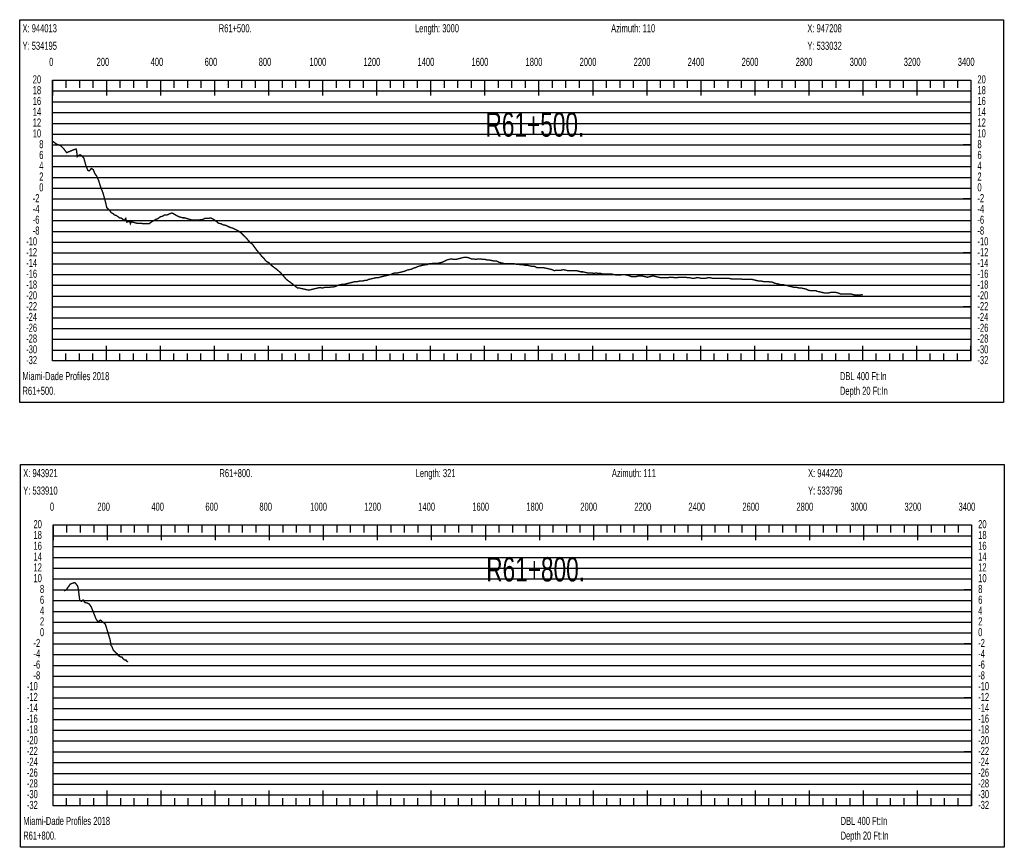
# Model space of a CAD drawing. Header units: inches. Extents: x 471865 to 538526, y 1054316 to 1102451.
# Tile 28 of 114: x 502723 to 506368, y 1061188 to 1064254. Entities that reach past the tile are written whole.
import ezdxf

# ---------------------------------------------------------------- set-up
doc = ezdxf.new("R2010")
doc.units = ezdxf.units.IN
doc.header["$MEASUREMENT"] = 0
for name, color, linetype in [('LABELS', 7, 'Continuous'), ('X_Gr1', 7, 'Continuous'), ('XSECTION', 7, 'Continuous')]:
    doc.layers.add(name, color=color, linetype=linetype)
doc.styles.get("Standard").update_dxf_attribs({"font": 'arial.ttf'})

msp = doc.modelspace()

# ---------------------------------------------------------------- linework, layer by layer
at = {"layer": 'X_Gr1', "color": 6, "linetype": 'Continuous', "lineweight": 18, "true_color": 0xff00ff, "transparency": 33554687, "const_width": 5}
for points in [[(502844.3, 1063803.6), (502844.3, 1063803.6), (502859.5, 1063793), (502874.6, 1063787.3), (502886.5, 1063775.2), (502896.4, 1063761.5), (502920.3, 1063771.3), (502931, 1063775.2), (502933.4, 1063768), (502936, 1063747.1), (502938.8, 1063750.3), (502946.4, 1063753.7), (502952.1, 1063750.1), (502960, 1063741.9), (502967.9, 1063713.5), (502975, 1063695.8), (502980.9, 1063694.1), (502988, 1063703), (502995.4, 1063698.2), (503000.4, 1063684.6), (503007.5, 1063675), (503014.7, 1063658.6), (503022.6, 1063633.9), (503031.1, 1063612.1), (503039.6, 1063581.7), (503045.1, 1063558), (503051.6, 1063552), (503055.9, 1063547), (503061.1, 1063539.6), (503068.3, 1063535.7), (503072.9, 1063531.3), (503079.7, 1063528.8), (503086.5, 1063524.6), (503092.5, 1063519.7), (503098.2, 1063519.2), (503103.1, 1063516.3), (503109.2, 1063509.9), (503115.3, 1063518), (503118.5, 1063504.4), (503123.9, 1063505.3), (503130.4, 1063507.4), (503130.5, 1063506.5), (503132.5, 1063498.2), (503135.6, 1063505.4), (503140.8, 1063504.1), (503146, 1063502.8), (503151.2, 1063501.4), (503156.4, 1063500), (503162, 1063500), (503167.8, 1063500), (503173.6, 1063500), (503179.6, 1063498), (503186.6, 1063498), (503194.3, 1063498), (503201.2, 1063498), (503206.9, 1063502), (503212.6, 1063506), (503219.1, 1063510), (503226.2, 1063514), (503232.4, 1063516), (503238, 1063520), (503243.7, 1063524), (503250.6, 1063526), (503258.3, 1063530), (503265.2, 1063530), (503271.1, 1063532), (503275.9, 1063534), (503280.4, 1063536), (503285.3, 1063538), (503290.8, 1063536), (503297.4, 1063532), (503304.7, 1063528), (503312.3, 1063524), (503319.7, 1063522), (503326.5, 1063520), (503333, 1063520), (503359.9, 1063512), (503367.9, 1063512), (503376.4, 1063512), (503385, 1063512), (503400.9, 1063514), (503408.2, 1063518), (503422.2, 1063518), (503429.6, 1063520), (503444.4, 1063512), (503459, 1063500), (503467.6, 1063498), (503476.7, 1063494), (503485.8, 1063492), (503494.7, 1063488), (503503.1, 1063484), (503511.4, 1063482), (503519.2, 1063478), (503527.1, 1063474), (503534.6, 1063470), (503542.2, 1063464), (503550.5, 1063456), (503559, 1063448), (503567.7, 1063438), (503576.3, 1063428), (503584.8, 1063422), (503593, 1063410), (503600.5, 1063400), (503617, 1063380), (503626.7, 1063370), (503636.4, 1063358), (503644.8, 1063354), (503652.1, 1063346), (503659.5, 1063340), (503668, 1063334), (503677.8, 1063326), (503687.4, 1063318), (503696.1, 1063308), (503703.2, 1063300), (503709.9, 1063292), (503717.8, 1063286), (503726.6, 1063280), (503735.8, 1063272), (503744, 1063266), (503751.3, 1063260), (503758.5, 1063260), (503766.6, 1063258), (503775.5, 1063256), (503784.6, 1063254), (503793.3, 1063252), (503801.2, 1063254), (503808.8, 1063256), (503817.1, 1063258), (503826, 1063260), (503835, 1063262), (503843.3, 1063260), (503850.7, 1063262), (503858.7, 1063262), (503867.3, 1063262), (503876.1, 1063264), (503884.6, 1063264), (503892.4, 1063266), (503900.1, 1063270), (503908, 1063272), (503916, 1063274), (503924.4, 1063274), (503932.8, 1063276), (503941.2, 1063278), (503949.4, 1063280), (503957.3, 1063282), (503965.3, 1063284), (503973.5, 1063284), (503982.2, 1063286), (503991.1, 1063286), (503999.5, 1063288), (504007.4, 1063288), (504015.1, 1063292), (504023.6, 1063294), (504032.4, 1063296), (504040.8, 1063298), (504048.6, 1063298), (504055.6, 1063300), (504063, 1063302), (504071.2, 1063304), (504079.7, 1063306), (504088.2, 1063308), (504096.2, 1063310), (504104.3, 1063314), (504112.5, 1063316), (504121.2, 1063316), (504130.2, 1063318), (504138.7, 1063320), (504147.2, 1063322), (504155.9, 1063326), (504164.8, 1063328), (504173.6, 1063330), (504181.4, 1063334), (504189, 1063336), (504196.9, 1063340), (504205.3, 1063342), (504214.1, 1063344), (504222.5, 1063346), (504230.5, 1063346), (504238, 1063350), (504245.9, 1063350), (504254.4, 1063352), (504263.3, 1063352), (504272.3, 1063352), (504281.2, 1063354), (504289, 1063356), (504296.4, 1063360), (504303.9, 1063364), (504311.9, 1063366), (504320.1, 1063368), (504328.4, 1063366), (504336.9, 1063366), (504345.2, 1063368), (504353.2, 1063370), (504360.8, 1063372), (504368.4, 1063374), (504376.8, 1063374), (504385.5, 1063372), (504394.2, 1063368), (504402.5, 1063368), (504410.9, 1063366), (504420, 1063368), (504429, 1063368), (504437.7, 1063366), (504445.6, 1063366), (504452.9, 1063364), (504460.8, 1063364), (504469.5, 1063362), (504478.7, 1063360), (504487.6, 1063360), (504495.6, 1063356), (504503.3, 1063354), (504511.1, 1063352), (504519.4, 1063350), (504527.8, 1063350), (504536.1, 1063350), (504544.8, 1063350), (504553.3, 1063350), (504561.6, 1063348), (504569.9, 1063348), (504578.2, 1063346), (504586.6, 1063346), (504595.1, 1063344), (504603.3, 1063344), (504611.8, 1063342), (504620.3, 1063340), (504628.8, 1063340), (504636.6, 1063336), (504644, 1063336), (504651.4, 1063336), (504659.1, 1063336), (504667.9, 1063334), (504676.9, 1063332), (504685.8, 1063330), (504694.1, 1063328), (504701.7, 1063324), (504709.2, 1063326), (504717.2, 1063326), (504726.2, 1063326), (504735.7, 1063328), (504744.6, 1063326), (504752.9, 1063324), (504760.6, 1063324), (504768.6, 1063324), (504777.1, 1063324), (504785.5, 1063324), (504793.3, 1063322), (504800.5, 1063320), (504808, 1063320), (504816.1, 1063318), (504824.4, 1063316), (504832.9, 1063316), (504840.9, 1063316), (504848.3, 1063314), (504856, 1063316), (504864.3, 1063314), (504873.4, 1063314), (504882.2, 1063312), (504890, 1063312), (504897.4, 1063312), (504904.8, 1063312), (504913.2, 1063312), (504921.9, 1063310), (504930.6, 1063308), (504939, 1063308), (504946.6, 1063308), (504953.8, 1063310), (504961.2, 1063310), (504969.3, 1063308), (504978.4, 1063306), (504987.6, 1063302), (504999.7, 1063302), (505003.3, 1063302), (505011.1, 1063304), (505019.9, 1063304), (505029, 1063304), (505038.2, 1063302), (505046.9, 1063300), (505055.3, 1063302), (505063.2, 1063304), (505071, 1063304), (505079.3, 1063302), (505088, 1063300), (505096.8, 1063298), (505105.3, 1063298), (505113.4, 1063298), (505122, 1063298), (505130.4, 1063300), (505139, 1063300), (505147.5, 1063298), (505155.5, 1063298), (505163.3, 1063300), (505171, 1063300), (505179, 1063300), (505187.5, 1063300), (505196.2, 1063298), (505204.7, 1063298), (505212.3, 1063296), (505219.6, 1063296), (505227.7, 1063298), (505236.7, 1063298), (505245.8, 1063296), (505253.9, 1063296), (505261.7, 1063296), (505270.1, 1063298), (505278.7, 1063298), (505288, 1063296), (505297.3, 1063296), (505306.5, 1063296), (505314.8, 1063296), (505322.4, 1063296), (505330.2, 1063296), (505338.7, 1063296), (505347.7, 1063296), (505356.7, 1063294), (505365.1, 1063294), (505373.5, 1063294), (505381.9, 1063294), (505390.8, 1063294), (505399.8, 1063292), (505408.5, 1063292), (505417, 1063292), (505425.2, 1063292), (505433.5, 1063292), (505441.9, 1063290), (505450.1, 1063288), (505458.4, 1063286), (505466.8, 1063286), (505475.5, 1063284), (505484.5, 1063284), (505493.1, 1063284), (505501.4, 1063282), (505509.2, 1063282), (505517.3, 1063278), (505525.9, 1063276), (505534.8, 1063274), (505543.5, 1063272), (505551.6, 1063272), (505559.6, 1063270), (505567.6, 1063268), (505575.7, 1063266), (505584, 1063264), (505592.4, 1063262), (505600.6, 1063262), (505608.7, 1063260), (505616.6, 1063260), (505625, 1063258), (505633.5, 1063256), (505642.3, 1063252), (505650.9, 1063250), (505659, 1063250), (505670.4, 1063250), (505674.3, 1063248), (505682.9, 1063246), (505692.3, 1063244), (505701.2, 1063242), (505709.9, 1063242), (505718.2, 1063242), (505726, 1063244), (505733.8, 1063244), (505742.4, 1063244), (505752, 1063242), (505761.5, 1063238), (505770.3, 1063238), (505787, 1063238), (505801.5, 1063238), (505806.5, 1063236), (505816, 1063234), (505824.7, 1063234), (505832.5, 1063234), (505843.9, 1063235.9)], [(502886.6, 1062138.2), (502886.6, 1062138.2), (502894.3, 1062141.1), (502910.1, 1062163.3), (502916.8, 1062166.2), (502927, 1062169.1), (502937.3, 1062156.4), (502940, 1062142.8), (502945.1, 1062103.2), (502951.7, 1062099.6), (502957.4, 1062104.8), (502963.8, 1062095.2), (502971.9, 1062093.4), (502980.6, 1062089.1), (502987.3, 1062079.3), (502996.2, 1062057.2), (503004.8, 1062035.4), (503012.6, 1062023.5), (503021.6, 1062030.2), (503030.5, 1062022.7), (503039.5, 1062015.4), (503048.3, 1061987.6), (503052.9, 1061971.9), (503057.9, 1061955.3), (503060.7, 1061935.2), (503064, 1061932.3), (503069.4, 1061918), (503074.9, 1061913.2), (503079.4, 1061908.3), (503084.1, 1061905), (503087.4, 1061899.3), (503091.7, 1061896.2), (503096.5, 1061893.4), (503101.5, 1061893), (503105.2, 1061887.1), (503108.5, 1061884.2), (503113.1, 1061881.9), (503116.2, 1061882.4), (503117, 1061879), (503120.2, 1061877.7), (503124.1, 1061874.8)]]:
    msp.add_lwpolyline(points, dxfattribs=at)
at = {"layer": 'XSECTION', "color": 18, "linetype": 'Continuous', "true_color": 0x000000}
for points in [[(502722.7, 1064254), (506365.1, 1064254), (506365.1, 1062836), (502722.7, 1062836), (502722.7, 1064254)], [(502843.9, 1064030), (506243.9, 1064030), (506243.9, 1062990), (502843.9, 1062990), (502843.9, 1064030)], [(502843.9, 1064030), (502843.9, 1063973.6)], [(502843.9, 1064030), (502843.9, 1063973.6)], [(502843.9, 1064030), (502843.9, 1064002)], [(502843.9, 1064030), (502843.9, 1064002)], [(502893.9, 1064030), (502893.9, 1064002)], [(502943.9, 1064030), (502943.9, 1064002)], [(502993.9, 1064030), (502993.9, 1064002)], [(503043.9, 1064030), (503043.9, 1063973.6)], [(503043.9, 1064030), (503043.9, 1064002)], [(503093.9, 1064030), (503093.9, 1064002)], [(503143.9, 1064030), (503143.9, 1064002)], [(503193.9, 1064030), (503193.9, 1064002)], [(503243.9, 1064030), (503243.9, 1063973.6)], [(503243.9, 1064030), (503243.9, 1064002)], [(503293.9, 1064030), (503293.9, 1064002)], [(503343.9, 1064030), (503343.9, 1064002)], [(503393.9, 1064030), (503393.9, 1064002)], [(503443.9, 1064030), (503443.9, 1063973.6)], [(503443.9, 1064030), (503443.9, 1064002)], [(503493.9, 1064030), (503493.9, 1064002)], [(503543.9, 1064030), (503543.9, 1064002)], [(503593.9, 1064030), (503593.9, 1064002)], [(503643.9, 1064030), (503643.9, 1063973.6)], [(503643.9, 1064030), (503643.9, 1064002)], [(503693.9, 1064030), (503693.9, 1064002)], [(503743.9, 1064030), (503743.9, 1064002)], [(503793.9, 1064030), (503793.9, 1064002)], [(503843.9, 1064030), (503843.9, 1063973.6)], [(503843.9, 1064030), (503843.9, 1064002)], [(503893.9, 1064030), (503893.9, 1064002)], [(503943.9, 1064030), (503943.9, 1064002)], [(503993.9, 1064030), (503993.9, 1064002)], [(504043.9, 1064030), (504043.9, 1063973.6)], [(504043.9, 1064030), (504043.9, 1064002)], [(504093.9, 1064030), (504093.9, 1064002)], [(504143.9, 1064030), (504143.9, 1064002)], [(504193.9, 1064030), (504193.9, 1064002)], [(504243.9, 1064030), (504243.9, 1063973.6)], [(504243.9, 1064030), (504243.9, 1064002)], [(504293.9, 1064030), (504293.9, 1064002)], [(504343.9, 1064030), (504343.9, 1064002)], [(504393.9, 1064030), (504393.9, 1064002)], [(504443.9, 1064030), (504443.9, 1063973.6)], [(504443.9, 1064030), (504443.9, 1064002)], [(504493.9, 1064030), (504493.9, 1064002)], [(504543.9, 1064030), (504543.9, 1064002)], [(504593.9, 1064030), (504593.9, 1064002)], [(504643.9, 1064030), (504643.9, 1063973.6)], [(504643.9, 1064030), (504643.9, 1064002)], [(504693.9, 1064030), (504693.9, 1064002)], [(504743.9, 1064030), (504743.9, 1064002)], [(504793.9, 1064030), (504793.9, 1064002)], [(504843.9, 1064030), (504843.9, 1063973.6)], [(504843.9, 1064030), (504843.9, 1064002)], [(504893.9, 1064030), (504893.9, 1064002)], [(504943.9, 1064030), (504943.9, 1064002)], [(504993.9, 1064030), (504993.9, 1064002)], [(505043.9, 1064030), (505043.9, 1063973.6)], [(505043.9, 1064030), (505043.9, 1064002)], [(505093.9, 1064030), (505093.9, 1064002)], [(505143.9, 1064030), (505143.9, 1064002)], [(505193.9, 1064030), (505193.9, 1064002)], [(505243.9, 1064030), (505243.9, 1063973.6)], [(505243.9, 1064030), (505243.9, 1064002)], [(505293.9, 1064030), (505293.9, 1064002)], [(505343.9, 1064030), (505343.9, 1064002)], [(505393.9, 1064030), (505393.9, 1064002)], [(505443.9, 1064030), (505443.9, 1063973.6)], [(505443.9, 1064030), (505443.9, 1064002)], [(505493.9, 1064030), (505493.9, 1064002)], [(505543.9, 1064030), (505543.9, 1064002)], [(505593.9, 1064030), (505593.9, 1064002)], [(505643.9, 1064030), (505643.9, 1063973.6)], [(505643.9, 1064030), (505643.9, 1064002)], [(505693.9, 1064030), (505693.9, 1064002)], [(505743.9, 1064030), (505743.9, 1064002)], [(505793.9, 1064030), (505793.9, 1064002)], [(505843.9, 1064030), (505843.9, 1063973.6)], [(505843.9, 1064030), (505843.9, 1064002)], [(505893.9, 1064030), (505893.9, 1064002)], [(505943.9, 1064030), (505943.9, 1064002)], [(505993.9, 1064030), (505993.9, 1064002)], [(506043.9, 1064030), (506043.9, 1063973.6)], [(506043.9, 1064030), (506043.9, 1064002)], [(506093.9, 1064030), (506093.9, 1064002)], [(506143.9, 1064030), (506143.9, 1064002)], [(506193.9, 1064030), (506193.9, 1064002)], [(506243.9, 1064030), (506243.9, 1063973.6)], [(506243.9, 1064030), (506243.9, 1064002)], [(502843.9, 1063790), (502871.9, 1063790)], [(506243.9, 1063790), (506215.9, 1063790)], [(502843.9, 1063590), (502871.9, 1063590)], [(506243.9, 1063590), (506215.9, 1063590)], [(502843.9, 1063390), (502871.9, 1063390)], [(506243.9, 1063390), (506215.9, 1063390)], [(502843.9, 1063190), (502871.9, 1063190)], [(506243.9, 1063190), (506215.9, 1063190)], [(502843.9, 1062990), (502843.9, 1063046.4)], [(502843.9, 1062990), (502843.9, 1063046.4)], [(503043.9, 1062990), (503043.9, 1063046.4)], [(503243.9, 1062990), (503243.9, 1063046.4)], [(503443.9, 1062990), (503443.9, 1063046.4)], [(503643.9, 1062990), (503643.9, 1063046.4)], [(503843.9, 1062990), (503843.9, 1063046.4)], [(504043.9, 1062990), (504043.9, 1063046.4)], [(504243.9, 1062990), (504243.9, 1063046.4)], [(504443.9, 1062990), (504443.9, 1063046.4)], [(504643.9, 1062990), (504643.9, 1063046.4)], [(504843.9, 1062990), (504843.9, 1063046.4)], [(505043.9, 1062990), (505043.9, 1063046.4)], [(505243.9, 1062990), (505243.9, 1063046.4)], [(505443.9, 1062990), (505443.9, 1063046.4)], [(505643.9, 1062990), (505643.9, 1063046.4)], [(505843.9, 1062990), (505843.9, 1063046.4)], [(506043.9, 1062990), (506043.9, 1063046.4)], [(506243.9, 1062990), (506243.9, 1063046.4)], [(502843.9, 1062990), (502843.9, 1063018)], [(502843.9, 1062990), (502843.9, 1063018)], [(502893.9, 1062990), (502893.9, 1063018)], [(502943.9, 1062990), (502943.9, 1063018)], [(502993.9, 1062990), (502993.9, 1063018)], [(503043.9, 1062990), (503043.9, 1063018)], [(503093.9, 1062990), (503093.9, 1063018)], [(503143.9, 1062990), (503143.9, 1063018)], [(503193.9, 1062990), (503193.9, 1063018)], [(503243.9, 1062990), (503243.9, 1063018)], [(503293.9, 1062990), (503293.9, 1063018)], [(503343.9, 1062990), (503343.9, 1063018)], [(503393.9, 1062990), (503393.9, 1063018)], [(503443.9, 1062990), (503443.9, 1063018)], [(503493.9, 1062990), (503493.9, 1063018)], [(503543.9, 1062990), (503543.9, 1063018)], [(503593.9, 1062990), (503593.9, 1063018)], [(503643.9, 1062990), (503643.9, 1063018)], [(503693.9, 1062990), (503693.9, 1063018)], [(503743.9, 1062990), (503743.9, 1063018)], [(503793.9, 1062990), (503793.9, 1063018)], [(503843.9, 1062990), (503843.9, 1063018)], [(503893.9, 1062990), (503893.9, 1063018)], [(503943.9, 1062990), (503943.9, 1063018)], [(503993.9, 1062990), (503993.9, 1063018)], [(504043.9, 1062990), (504043.9, 1063018)], [(504093.9, 1062990), (504093.9, 1063018)], [(504143.9, 1062990), (504143.9, 1063018)], [(504193.9, 1062990), (504193.9, 1063018)], [(504243.9, 1062990), (504243.9, 1063018)], [(504293.9, 1062990), (504293.9, 1063018)], [(504343.9, 1062990), (504343.9, 1063018)], [(504393.9, 1062990), (504393.9, 1063018)], [(504443.9, 1062990), (504443.9, 1063018)], [(504493.9, 1062990), (504493.9, 1063018)], [(504543.9, 1062990), (504543.9, 1063018)], [(504593.9, 1062990), (504593.9, 1063018)], [(504643.9, 1062990), (504643.9, 1063018)], [(504693.9, 1062990), (504693.9, 1063018)], [(504743.9, 1062990), (504743.9, 1063018)], [(504793.9, 1062990), (504793.9, 1063018)], [(504843.9, 1062990), (504843.9, 1063018)], [(504893.9, 1062990), (504893.9, 1063018)], [(504943.9, 1062990), (504943.9, 1063018)], [(504993.9, 1062990), (504993.9, 1063018)], [(505043.9, 1062990), (505043.9, 1063018)], [(505093.9, 1062990), (505093.9, 1063018)], [(505143.9, 1062990), (505143.9, 1063018)], [(505193.9, 1062990), (505193.9, 1063018)], [(505243.9, 1062990), (505243.9, 1063018)], [(505293.9, 1062990), (505293.9, 1063018)], [(505343.9, 1062990), (505343.9, 1063018)], [(505393.9, 1062990), (505393.9, 1063018)], [(505443.9, 1062990), (505443.9, 1063018)], [(505493.9, 1062990), (505493.9, 1063018)], [(505543.9, 1062990), (505543.9, 1063018)], [(505593.9, 1062990), (505593.9, 1063018)], [(505643.9, 1062990), (505643.9, 1063018)], [(505693.9, 1062990), (505693.9, 1063018)], [(505743.9, 1062990), (505743.9, 1063018)], [(505793.9, 1062990), (505793.9, 1063018)], [(505843.9, 1062990), (505843.9, 1063018)], [(505893.9, 1062990), (505893.9, 1063018)], [(505943.9, 1062990), (505943.9, 1063018)], [(505993.9, 1062990), (505993.9, 1063018)], [(506043.9, 1062990), (506043.9, 1063018)], [(506093.9, 1062990), (506093.9, 1063018)], [(506143.9, 1062990), (506143.9, 1063018)], [(506193.9, 1062990), (506193.9, 1063018)], [(506243.9, 1062990), (506243.9, 1063018)], [(502725.4, 1062606.3), (506367.8, 1062606.3), (506367.8, 1061188.3), (502725.4, 1061188.3), (502725.4, 1062606.3)], [(502846.6, 1062382.3), (506246.6, 1062382.3), (506246.6, 1061342.3), (502846.6, 1061342.3), (502846.6, 1062382.3)], [(502846.6, 1062382.3), (502846.6, 1062325.9)], [(502846.6, 1062382.3), (502846.6, 1062325.9)], [(502846.6, 1062382.3), (502846.6, 1062354.3)], [(502846.6, 1062382.3), (502846.6, 1062354.3)], [(502896.6, 1062382.3), (502896.6, 1062354.3)], [(502946.6, 1062382.3), (502946.6, 1062354.3)], [(502996.6, 1062382.3), (502996.6, 1062354.3)], [(503046.6, 1062382.3), (503046.6, 1062325.9)], [(503046.6, 1062382.3), (503046.6, 1062354.3)], [(503096.6, 1062382.3), (503096.6, 1062354.3)], [(503146.6, 1062382.3), (503146.6, 1062354.3)], [(503196.6, 1062382.3), (503196.6, 1062354.3)], [(503246.6, 1062382.3), (503246.6, 1062325.9)], [(503246.6, 1062382.3), (503246.6, 1062354.3)], [(503296.6, 1062382.3), (503296.6, 1062354.3)], [(503346.6, 1062382.3), (503346.6, 1062354.3)], [(503396.6, 1062382.3), (503396.6, 1062354.3)], [(503446.6, 1062382.3), (503446.6, 1062325.9)], [(503446.6, 1062382.3), (503446.6, 1062354.3)], [(503496.6, 1062382.3), (503496.6, 1062354.3)], [(503546.6, 1062382.3), (503546.6, 1062354.3)], [(503596.6, 1062382.3), (503596.6, 1062354.3)], [(503646.6, 1062382.3), (503646.6, 1062325.9)], [(503646.6, 1062382.3), (503646.6, 1062354.3)], [(503696.6, 1062382.3), (503696.6, 1062354.3)], [(503746.6, 1062382.3), (503746.6, 1062354.3)], [(503796.6, 1062382.3), (503796.6, 1062354.3)], [(503846.6, 1062382.3), (503846.6, 1062325.9)], [(503846.6, 1062382.3), (503846.6, 1062354.3)], [(503896.6, 1062382.3), (503896.6, 1062354.3)], [(503946.6, 1062382.3), (503946.6, 1062354.3)], [(503996.6, 1062382.3), (503996.6, 1062354.3)], [(504046.6, 1062382.3), (504046.6, 1062325.9)], [(504046.6, 1062382.3), (504046.6, 1062354.3)], [(504096.6, 1062382.3), (504096.6, 1062354.3)], [(504146.6, 1062382.3), (504146.6, 1062354.3)], [(504196.6, 1062382.3), (504196.6, 1062354.3)], [(504246.6, 1062382.3), (504246.6, 1062325.9)], [(504246.6, 1062382.3), (504246.6, 1062354.3)], [(504296.6, 1062382.3), (504296.6, 1062354.3)], [(504346.6, 1062382.3), (504346.6, 1062354.3)], [(504396.6, 1062382.3), (504396.6, 1062354.3)], [(504446.6, 1062382.3), (504446.6, 1062325.9)], [(504446.6, 1062382.3), (504446.6, 1062354.3)], [(504496.6, 1062382.3), (504496.6, 1062354.3)], [(504546.6, 1062382.3), (504546.6, 1062354.3)], [(504596.6, 1062382.3), (504596.6, 1062354.3)], [(504646.6, 1062382.3), (504646.6, 1062325.9)], [(504646.6, 1062382.3), (504646.6, 1062354.3)], [(504696.6, 1062382.3), (504696.6, 1062354.3)], [(504746.6, 1062382.3), (504746.6, 1062354.3)], [(504796.6, 1062382.3), (504796.6, 1062354.3)], [(504846.6, 1062382.3), (504846.6, 1062325.9)], [(504846.6, 1062382.3), (504846.6, 1062354.3)], [(504896.6, 1062382.3), (504896.6, 1062354.3)], [(504946.6, 1062382.3), (504946.6, 1062354.3)], [(504996.6, 1062382.3), (504996.6, 1062354.3)], [(505046.6, 1062382.3), (505046.6, 1062325.9)], [(505046.6, 1062382.3), (505046.6, 1062354.3)], [(505096.6, 1062382.3), (505096.6, 1062354.3)], [(505146.6, 1062382.3), (505146.6, 1062354.3)], [(505196.6, 1062382.3), (505196.6, 1062354.3)], [(505246.6, 1062382.3), (505246.6, 1062325.9)], [(505246.6, 1062382.3), (505246.6, 1062354.3)], [(505296.6, 1062382.3), (505296.6, 1062354.3)], [(505346.6, 1062382.3), (505346.6, 1062354.3)], [(505396.6, 1062382.3), (505396.6, 1062354.3)], [(505446.6, 1062382.3), (505446.6, 1062325.9)], [(505446.6, 1062382.3), (505446.6, 1062354.3)], [(505496.6, 1062382.3), (505496.6, 1062354.3)], [(505546.6, 1062382.3), (505546.6, 1062354.3)], [(505596.6, 1062382.3), (505596.6, 1062354.3)], [(505646.6, 1062382.3), (505646.6, 1062325.9)], [(505646.6, 1062382.3), (505646.6, 1062354.3)], [(505696.6, 1062382.3), (505696.6, 1062354.3)], [(505746.6, 1062382.3), (505746.6, 1062354.3)], [(505796.6, 1062382.3), (505796.6, 1062354.3)], [(505846.6, 1062382.3), (505846.6, 1062325.9)], [(505846.6, 1062382.3), (505846.6, 1062354.3)], [(505896.6, 1062382.3), (505896.6, 1062354.3)], [(505946.6, 1062382.3), (505946.6, 1062354.3)], [(505996.6, 1062382.3), (505996.6, 1062354.3)], [(506046.6, 1062382.3), (506046.6, 1062325.9)], [(506046.6, 1062382.3), (506046.6, 1062354.3)], [(506096.6, 1062382.3), (506096.6, 1062354.3)], [(506146.6, 1062382.3), (506146.6, 1062354.3)], [(506196.6, 1062382.3), (506196.6, 1062354.3)], [(506246.6, 1062382.3), (506246.6, 1062325.9)], [(506246.6, 1062382.3), (506246.6, 1062354.3)], [(502846.6, 1062142.3), (502874.6, 1062142.3)], [(506246.6, 1062142.3), (506218.6, 1062142.3)], [(502846.6, 1061942.3), (502874.6, 1061942.3)], [(506246.6, 1061942.3), (506218.6, 1061942.3)], [(502846.6, 1061742.3), (502874.6, 1061742.3)], [(506246.6, 1061742.3), (506218.6, 1061742.3)], [(502846.6, 1061542.3), (502874.6, 1061542.3)], [(506246.6, 1061542.3), (506218.6, 1061542.3)], [(502846.6, 1061342.3), (502846.6, 1061398.7)], [(502846.6, 1061342.3), (502846.6, 1061398.7)], [(503046.6, 1061342.3), (503046.6, 1061398.7)], [(503246.6, 1061342.3), (503246.6, 1061398.7)], [(503446.6, 1061342.3), (503446.6, 1061398.7)], [(503646.6, 1061342.3), (503646.6, 1061398.7)], [(503846.6, 1061342.3), (503846.6, 1061398.7)], [(504046.6, 1061342.3), (504046.6, 1061398.7)], [(504246.6, 1061342.3), (504246.6, 1061398.7)], [(504446.6, 1061342.3), (504446.6, 1061398.7)], [(504646.6, 1061342.3), (504646.6, 1061398.7)], [(504846.6, 1061342.3), (504846.6, 1061398.7)], [(505046.6, 1061342.3), (505046.6, 1061398.7)], [(505246.6, 1061342.3), (505246.6, 1061398.7)], [(505446.6, 1061342.3), (505446.6, 1061398.7)], [(505646.6, 1061342.3), (505646.6, 1061398.7)], [(505846.6, 1061342.3), (505846.6, 1061398.7)], [(506046.6, 1061342.3), (506046.6, 1061398.7)], [(506246.6, 1061342.3), (506246.6, 1061398.7)], [(502846.6, 1061342.3), (502846.6, 1061370.3)], [(502846.6, 1061342.3), (502846.6, 1061370.3)], [(502896.6, 1061342.3), (502896.6, 1061370.3)], [(502946.6, 1061342.3), (502946.6, 1061370.3)], [(502996.6, 1061342.3), (502996.6, 1061370.3)], [(503046.6, 1061342.3), (503046.6, 1061370.3)], [(503096.6, 1061342.3), (503096.6, 1061370.3)], [(503146.6, 1061342.3), (503146.6, 1061370.3)], [(503196.6, 1061342.3), (503196.6, 1061370.3)], [(503246.6, 1061342.3), (503246.6, 1061370.3)], [(503296.6, 1061342.3), (503296.6, 1061370.3)], [(503346.6, 1061342.3), (503346.6, 1061370.3)], [(503396.6, 1061342.3), (503396.6, 1061370.3)], [(503446.6, 1061342.3), (503446.6, 1061370.3)], [(503496.6, 1061342.3), (503496.6, 1061370.3)], [(503546.6, 1061342.3), (503546.6, 1061370.3)], [(503596.6, 1061342.3), (503596.6, 1061370.3)], [(503646.6, 1061342.3), (503646.6, 1061370.3)], [(503696.6, 1061342.3), (503696.6, 1061370.3)], [(503746.6, 1061342.3), (503746.6, 1061370.3)], [(503796.6, 1061342.3), (503796.6, 1061370.3)], [(503846.6, 1061342.3), (503846.6, 1061370.3)], [(503896.6, 1061342.3), (503896.6, 1061370.3)], [(503946.6, 1061342.3), (503946.6, 1061370.3)], [(503996.6, 1061342.3), (503996.6, 1061370.3)], [(504046.6, 1061342.3), (504046.6, 1061370.3)], [(504096.6, 1061342.3), (504096.6, 1061370.3)], [(504146.6, 1061342.3), (504146.6, 1061370.3)], [(504196.6, 1061342.3), (504196.6, 1061370.3)], [(504246.6, 1061342.3), (504246.6, 1061370.3)], [(504296.6, 1061342.3), (504296.6, 1061370.3)], [(504346.6, 1061342.3), (504346.6, 1061370.3)], [(504396.6, 1061342.3), (504396.6, 1061370.3)], [(504446.6, 1061342.3), (504446.6, 1061370.3)], [(504496.6, 1061342.3), (504496.6, 1061370.3)], [(504546.6, 1061342.3), (504546.6, 1061370.3)], [(504596.6, 1061342.3), (504596.6, 1061370.3)], [(504646.6, 1061342.3), (504646.6, 1061370.3)], [(504696.6, 1061342.3), (504696.6, 1061370.3)], [(504746.6, 1061342.3), (504746.6, 1061370.3)], [(504796.6, 1061342.3), (504796.6, 1061370.3)], [(504846.6, 1061342.3), (504846.6, 1061370.3)], [(504896.6, 1061342.3), (504896.6, 1061370.3)], [(504946.6, 1061342.3), (504946.6, 1061370.3)], [(504996.6, 1061342.3), (504996.6, 1061370.3)], [(505046.6, 1061342.3), (505046.6, 1061370.3)], [(505096.6, 1061342.3), (505096.6, 1061370.3)], [(505146.6, 1061342.3), (505146.6, 1061370.3)], [(505196.6, 1061342.3), (505196.6, 1061370.3)], [(505246.6, 1061342.3), (505246.6, 1061370.3)], [(505296.6, 1061342.3), (505296.6, 1061370.3)], [(505346.6, 1061342.3), (505346.6, 1061370.3)], [(505396.6, 1061342.3), (505396.6, 1061370.3)], [(505446.6, 1061342.3), (505446.6, 1061370.3)], [(505496.6, 1061342.3), (505496.6, 1061370.3)], [(505546.6, 1061342.3), (505546.6, 1061370.3)], [(505596.6, 1061342.3), (505596.6, 1061370.3)], [(505646.6, 1061342.3), (505646.6, 1061370.3)], [(505696.6, 1061342.3), (505696.6, 1061370.3)], [(505746.6, 1061342.3), (505746.6, 1061370.3)], [(505796.6, 1061342.3), (505796.6, 1061370.3)], [(505846.6, 1061342.3), (505846.6, 1061370.3)], [(505896.6, 1061342.3), (505896.6, 1061370.3)], [(505946.6, 1061342.3), (505946.6, 1061370.3)], [(505996.6, 1061342.3), (505996.6, 1061370.3)], [(506046.6, 1061342.3), (506046.6, 1061370.3)], [(506096.6, 1061342.3), (506096.6, 1061370.3)], [(506146.6, 1061342.3), (506146.6, 1061370.3)], [(506196.6, 1061342.3), (506196.6, 1061370.3)], [(506246.6, 1061342.3), (506246.6, 1061370.3)]]:
    msp.add_lwpolyline(points, dxfattribs=at)
at = {"layer": 'XSECTION', "color": 18, "true_color": 0x000000}
for points in [[(502843.9, 1063990), (506243.9, 1063990)], [(502843.9, 1063950), (506243.9, 1063950)], [(502843.9, 1063910), (506243.9, 1063910)], [(502843.9, 1063870), (506243.9, 1063870)], [(502843.9, 1063830), (506243.9, 1063830)], [(502843.9, 1063790), (506243.9, 1063790)], [(502843.9, 1063750), (506243.9, 1063750)], [(502843.9, 1063710), (506243.9, 1063710)], [(502843.9, 1063670), (506243.9, 1063670)], [(502843.9, 1063630), (506243.9, 1063630)], [(502843.9, 1063590), (506243.9, 1063590)], [(502843.9, 1063550), (506243.9, 1063550)], [(502843.9, 1063510), (506243.9, 1063510)], [(502843.9, 1063470), (506243.9, 1063470)], [(502843.9, 1063430), (506243.9, 1063430)], [(502843.9, 1063390), (506243.9, 1063390)], [(502843.9, 1063350), (506243.9, 1063350)], [(502843.9, 1063310), (506243.9, 1063310)], [(502843.9, 1063270), (506243.9, 1063270)], [(502843.9, 1063230), (506243.9, 1063230)], [(502843.9, 1063190), (506243.9, 1063190)], [(502843.9, 1063150), (506243.9, 1063150)], [(502843.9, 1063110), (506243.9, 1063110)], [(502843.9, 1063070), (506243.9, 1063070)], [(502843.9, 1063030), (506243.9, 1063030)], [(502846.6, 1062342.3), (506246.6, 1062342.3)], [(502846.6, 1062302.3), (506246.6, 1062302.3)], [(502846.6, 1062262.3), (506246.6, 1062262.3)], [(502846.6, 1062222.3), (506246.6, 1062222.3)], [(502846.6, 1062182.3), (506246.6, 1062182.3)], [(502846.6, 1062142.3), (506246.6, 1062142.3)], [(502846.6, 1062102.3), (506246.6, 1062102.3)], [(502846.6, 1062062.3), (506246.6, 1062062.3)], [(502846.6, 1062022.3), (506246.6, 1062022.3)], [(502846.6, 1061982.3), (506246.6, 1061982.3)], [(502846.6, 1061942.3), (506246.6, 1061942.3)], [(502846.6, 1061902.3), (506246.6, 1061902.3)], [(502846.6, 1061862.3), (506246.6, 1061862.3)], [(502846.6, 1061822.3), (506246.6, 1061822.3)], [(502846.6, 1061782.3), (506246.6, 1061782.3)], [(502846.6, 1061742.3), (506246.6, 1061742.3)], [(502846.6, 1061702.3), (506246.6, 1061702.3)], [(502846.6, 1061662.3), (506246.6, 1061662.3)], [(502846.6, 1061622.3), (506246.6, 1061622.3)], [(502846.6, 1061582.3), (506246.6, 1061582.3)], [(502846.6, 1061542.3), (506246.6, 1061542.3)], [(502846.6, 1061502.3), (506246.6, 1061502.3)], [(502846.6, 1061462.3), (506246.6, 1061462.3)], [(502846.6, 1061422.3), (506246.6, 1061422.3)], [(502846.6, 1061382.3), (506246.6, 1061382.3)]]:
    msp.add_lwpolyline(points, dxfattribs=at)

# ---------------------------------------------------------------- texts
at = {"layer": 'LABELS', "color": 18, "true_color": 0x000000, "width": 0.666667}
for s, height, p in [('X: 944013', 30, (502733.1, 1064207.2)), ('R61+500.', 30, (503459.5, 1064207.2)), ('Length: 3000', 30, (504185.9, 1064207.2)), ('Azimuth: 110', 30, (504912.3, 1064207.2)), ('X: 947208', 30, (505638.7, 1064207.2)), ('Y: 534195', 30, (502733.1, 1064142.4)), ('Y: 533032', 30, (505638.7, 1064142.4)), ('0', 30, (502831.9, 1064082.8)), ('0', 30, (502831.9, 1064082.8)), ('200', 30, (503007.5, 1064082.8)), ('400', 30, (503207.5, 1064082.8)), ('600', 30, (503407.5, 1064082.8)), ('800', 30, (503607.5, 1064082.8)), ('1000', 30, (503795.5, 1064082.8)), ('1200', 30, (503995.5, 1064082.8)), ('1400', 30, (504195.5, 1064082.8)), ('1600', 30, (504395.5, 1064082.8)), ('1800', 30, (504595.5, 1064082.8)), ('2000', 30, (504795.5, 1064082.8)), ('2200', 30, (504995.5, 1064082.8)), ('2400', 30, (505195.5, 1064082.8)), ('2600', 30, (505395.5, 1064082.8)), ('2800', 30, (505595.5, 1064082.8)), ('3000', 30, (505795.5, 1064082.8)), ('3200', 30, (505995.5, 1064082.8)), ('3400', 30, (506195.5, 1064082.8)), ('20', 30, (502771.1, 1064018)), ('20', 30, (506268.3, 1064018)), ('18', 30, (502771.1, 1063978)), ('18', 30, (506268.3, 1063978)), ('16', 30, (502771.1, 1063938)), ('16', 30, (506268.3, 1063938)), ('14', 30, (502771.1, 1063898)), ('R61+500.', 90, (504447.1, 1063820.8)), ('14', 30, (506268.3, 1063898)), ('12', 30, (502771.1, 1063858)), ('12', 30, (506268.3, 1063858)), ('10', 30, (502771.1, 1063818)), ('10', 30, (506268.3, 1063818)), ('8', 30, (502795.1, 1063778)), ('8', 30, (506268.3, 1063778)), ('6', 30, (502795.1, 1063738)), ('6', 30, (506268.3, 1063738)), ('4', 30, (502795.1, 1063698)), ('4', 30, (506268.3, 1063698)), ('2', 30, (502795.1, 1063658)), ('2', 30, (506268.3, 1063658)), ('0', 30, (502795.1, 1063618)), ('0', 30, (506268.3, 1063618)), ('-2', 30, (502771.1, 1063578)), ('-2', 30, (506268.3, 1063578)), ('-4', 30, (502771.1, 1063538)), ('-4', 30, (506268.3, 1063538)), ('-6', 30, (502771.1, 1063498)), ('-6', 30, (506268.3, 1063498)), ('-8', 30, (502771.1, 1063458)), ('-8', 30, (506268.3, 1063458)), ('-10', 30, (502746.7, 1063418)), ('-10', 30, (506268.3, 1063418)), ('-12', 30, (502746.7, 1063378)), ('-12', 30, (506268.3, 1063378)), ('-14', 30, (502746.7, 1063338)), ('-14', 30, (506268.3, 1063338)), ('-16', 30, (502746.7, 1063298)), ('-16', 30, (506268.3, 1063298)), ('-18', 30, (502746.7, 1063258)), ('-18', 30, (506268.3, 1063258)), ('-20', 30, (502746.7, 1063218)), ('-20', 30, (506268.3, 1063218)), ('-22', 30, (502746.7, 1063178)), ('-22', 30, (506268.3, 1063178)), ('-24', 30, (502746.7, 1063138)), ('-24', 30, (506268.3, 1063138)), ('-26', 30, (502746.7, 1063098)), ('-26', 30, (506268.3, 1063098)), ('-28', 30, (502746.7, 1063058)), ('-28', 30, (506268.3, 1063058)), ('-30', 30, (502746.7, 1063018)), ('-30', 30, (506268.3, 1063018)), ('-32', 30, (502746.7, 1062978)), ('-32', 30, (506268.3, 1062978)), ('Miami-Dade Profiles 2018', 30, (502733.1, 1062918.8)), ('DBL 400 Ft:In', 30, (505759.1, 1062918.8)), ('R61+500.', 30, (502733.1, 1062864.4)), ('Depth 20 Ft:In', 30, (505759.1, 1062864.4)), ('X: 943921', 30, (502735.8, 1062559.5)), ('R61+800.', 30, (503462.2, 1062559.5)), ('Length: 321', 30, (504188.6, 1062559.5)), ('Azimuth: 111', 30, (504915, 1062559.5)), ('X: 944220', 30, (505641.4, 1062559.5)), ('Y: 533910', 30, (502735.8, 1062494.7)), ('Y: 533796', 30, (505641.4, 1062494.7)), ('0', 30, (502834.6, 1062435.1)), ('0', 30, (502834.6, 1062435.1)), ('200', 30, (503010.2, 1062435.1)), ('400', 30, (503210.2, 1062435.1)), ('600', 30, (503410.2, 1062435.1)), ('800', 30, (503610.2, 1062435.1)), ('1000', 30, (503798.2, 1062435.1)), ('1200', 30, (503998.2, 1062435.1)), ('1400', 30, (504198.2, 1062435.1)), ('1600', 30, (504398.2, 1062435.1)), ('1800', 30, (504598.2, 1062435.1)), ('2000', 30, (504798.2, 1062435.1)), ('2200', 30, (504998.2, 1062435.1)), ('2400', 30, (505198.2, 1062435.1)), ('2600', 30, (505398.2, 1062435.1)), ('2800', 30, (505598.2, 1062435.1)), ('3000', 30, (505798.2, 1062435.1)), ('3200', 30, (505998.2, 1062435.1)), ('3400', 30, (506198.2, 1062435.1)), ('20', 30, (502773.8, 1062370.3)), ('20', 30, (506271, 1062370.3)), ('18', 30, (502773.8, 1062330.3)), ('18', 30, (506271, 1062330.3)), ('16', 30, (502773.8, 1062290.3)), ('16', 30, (506271, 1062290.3)), ('14', 30, (502773.8, 1062250.3)), ('14', 30, (506271, 1062250.3)), ('12', 30, (502773.8, 1062210.3)), ('R61+800.', 90, (504449.8, 1062173.1)), ('12', 30, (506271, 1062210.3)), ('10', 30, (502773.8, 1062170.3)), ('10', 30, (506271, 1062170.3)), ('8', 30, (502797.8, 1062130.3)), ('8', 30, (506271, 1062130.3)), ('6', 30, (502797.8, 1062090.3)), ('6', 30, (506271, 1062090.3)), ('4', 30, (502797.8, 1062050.3)), ('4', 30, (506271, 1062050.3)), ('2', 30, (502797.8, 1062010.3)), ('2', 30, (506271, 1062010.3)), ('0', 30, (502797.8, 1061970.3)), ('0', 30, (506271, 1061970.3)), ('-2', 30, (502773.8, 1061930.3)), ('-2', 30, (506271, 1061930.3)), ('-4', 30, (502773.8, 1061890.3)), ('-4', 30, (506271, 1061890.3)), ('-6', 30, (502773.8, 1061850.3)), ('-6', 30, (506271, 1061850.3)), ('-8', 30, (502773.8, 1061810.3)), ('-8', 30, (506271, 1061810.3)), ('-10', 30, (502749.4, 1061770.3)), ('-10', 30, (506271, 1061770.3)), ('-12', 30, (502749.4, 1061730.3)), ('-12', 30, (506271, 1061730.3)), ('-14', 30, (502749.4, 1061690.3)), ('-14', 30, (506271, 1061690.3)), ('-16', 30, (502749.4, 1061650.3)), ('-16', 30, (506271, 1061650.3)), ('-18', 30, (502749.4, 1061610.3)), ('-18', 30, (506271, 1061610.3)), ('-20', 30, (502749.4, 1061570.3)), ('-20', 30, (506271, 1061570.3)), ('-22', 30, (502749.4, 1061530.3)), ('-22', 30, (506271, 1061530.3)), ('-24', 30, (502749.4, 1061490.3)), ('-24', 30, (506271, 1061490.3)), ('-26', 30, (502749.4, 1061450.3)), ('-26', 30, (506271, 1061450.3)), ('-28', 30, (502749.4, 1061410.3)), ('-28', 30, (506271, 1061410.3)), ('-30', 30, (502749.4, 1061370.3)), ('-30', 30, (506271, 1061370.3)), ('-32', 30, (502749.4, 1061330.3)), ('-32', 30, (506271, 1061330.3)), ('Miami-Dade Profiles 2018', 30, (502735.8, 1061271.1)), ('DBL 400 Ft:In', 30, (505761.8, 1061271.1)), ('Depth 20 Ft:In', 30, (505761.8, 1061216.7)), ('R61+800.', 30, (502735.8, 1061216.7))]:
    msp.add_text(s, height=height, dxfattribs=at).set_placement(p)

doc.saveas('drawing.dxf')
